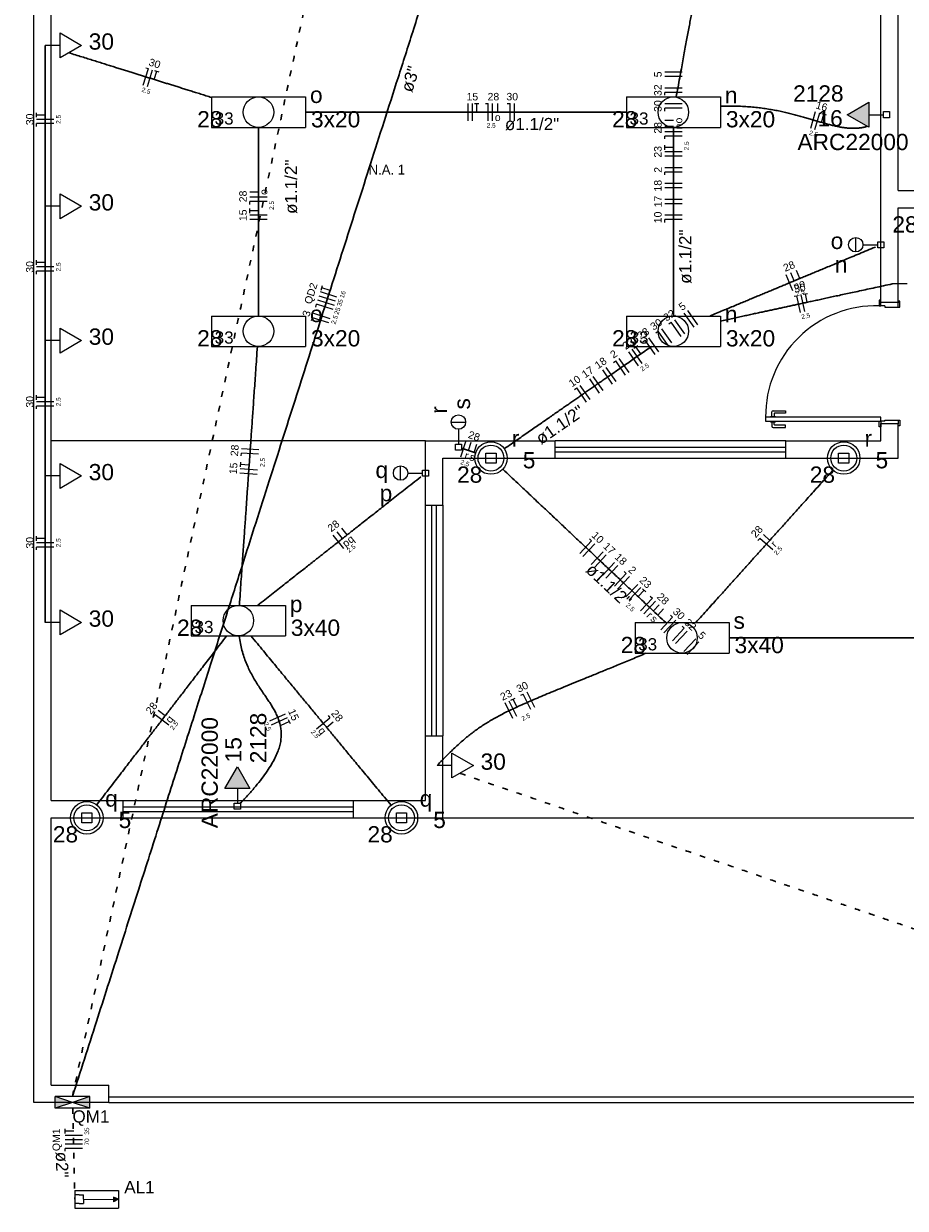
# Model space of a CAD drawing. Header units: millimetres. Extents: x -11 to 95, y -28 to 98.
# Tile 1 of 22: x 0 to 15, y -2 to 19. Entities that reach past the tile are written whole.
import ezdxf

# ---------------------------------------------------------------- set-up
doc = ezdxf.new("R2010")
doc.units = ezdxf.units.MM
doc.header["$MEASUREMENT"] = 0
doc.linetypes.add('DOT2', pattern=[3.175, 0, -3.175])
for name, color, linetype, lineweight in [('ARQ-PISO', 8, 'Continuous', 5), ('EL-Condutos', 4, 'Continuous', 30), ('EL-Fios', 9, 'Continuous', 20), ('EL-Textos condutos', 7, 'Continuous', 20), ('EL-Textos fios', 7, 'Continuous', 20), ('EL-Textos pontos', 5, 'Continuous', 20), ('MB ALVENARIA', 7, 'Continuous', 20), ('MB ESQUADRIA', 7, 'Continuous', 20), ('MB TEXTO 0', 7, 'Continuous', 20), ('P-SIMBOL', 5, 'Continuous', 20)]:
    doc.layers.add(name, color=color, linetype=linetype, lineweight=lineweight)
doc.styles.add('Arial', font='txt')
doc.styles.add('AvantGardeBkBT', font='txt')

msp = doc.modelspace()

# ---------------------------------------------------------------- hatches: boundary and pattern name
at = {"layer": 'P-SIMBOL', "linetype": 'Continuous'}
for points in [[(14.501, 17.364), (14.126, 17.148), (14.501, 16.931)], [(3.753, 5.452), (3.536, 5.827), (3.32, 5.452)], [(0.372, -0.096), (0.672, 0.003), (0.372, 0.103)], [(0.973, -0.096), (0.973, 0.103), (0.672, 0.003)], [(1.472, -1.68), (1.385, -1.64), (1.385, -1.721)]]:
    msp.add_hatch(color=256, dxfattribs=at).paths.add_polyline_path(points)

# ---------------------------------------------------------------- linework, layer by layer
at = {"layer": 'ARQ-PISO'}
for points in [[(6.805, 11.487), (0.3, 11.487)], [(7.105, 4.943), (23.716, 4.943)]]:
    msp.add_lwpolyline(points, dxfattribs=at)
at = {"layer": 'EL-Condutos', "linetype": 'DOT2', "ltscale": 0.05}
for points in [[(0.672, 0.103), (1.512, 4.041), (2.298, 7.726), (3.033, 11.175), (3.723, 14.407), (4.369, 17.44), (4.978, 20.293), (5.551, 22.982), (6.094, 25.527), (6.609, 27.945), (7.102, 30.254), (7.575, 32.474), (8.033, 34.62), (8.479, 36.713), (8.918, 38.769), (9.352, 40.807), (9.787, 42.846), (10.225, 44.902), (10.672, 46.994), (11.129, 49.141), (11.603, 51.36), (12.095, 53.67), (12.611, 56.088), (13.153, 58.633), (13.727, 61.322), (14.335, 64.174), (14.982, 67.208), (15.671, 70.44), (16.407, 73.889), (17.192, 77.573), (18.032, 81.511)], [(7.404, 5.714), (8.15, 5.458), (8.849, 5.219), (9.504, 4.995), (10.12, 4.784), (10.698, 4.586), (11.243, 4.399), (11.758, 4.223), (12.247, 4.056), (12.712, 3.896), (13.158, 3.744), (13.588, 3.597), (14.004, 3.454), (14.412, 3.314), (14.813, 3.177), (15.212, 3.04), (15.611, 2.904), (16.015, 2.765), (16.427, 2.624), (16.85, 2.48), (17.287, 2.33), (17.742, 2.174), (18.219, 2.011), (18.721, 1.839), (19.251, 1.658), (19.812, 1.465), (20.409, 1.261), (21.044, 1.043), (21.721, 0.812), (22.444, 0.564), (23.215, 0.3)], [(0.677, -0.097), (0.679, -0.165), (0.68, -0.228), (0.682, -0.289), (0.683, -0.346), (0.684, -0.4), (0.685, -0.451), (0.686, -0.5), (0.687, -0.547), (0.689, -0.592), (0.69, -0.635), (0.691, -0.678), (0.691, -0.72), (0.692, -0.761), (0.693, -0.802), (0.694, -0.843), (0.695, -0.884), (0.696, -0.927), (0.697, -0.97), (0.698, -1.014), (0.699, -1.061), (0.7, -1.109), (0.702, -1.159), (0.703, -1.212), (0.704, -1.268), (0.705, -1.327), (0.707, -1.389), (0.708, -1.456), (0.71, -1.526), (0.712, -1.601), (0.714, -1.68)]]:
    msp.add_spline(points, degree=3, dxfattribs=at)
at = {"layer": 'EL-Condutos', "linetype": 'Continuous'}
for points in [[(0.672, 0.103), (1.088, 1.404), (1.477, 2.62), (1.841, 3.759), (2.182, 4.826), (2.503, 5.828), (2.804, 6.769), (3.088, 7.657), (3.356, 8.498), (3.611, 9.296), (3.855, 10.059), (4.09, 10.791), (4.316, 11.5), (4.537, 12.191), (4.754, 12.87), (4.969, 13.543), (5.184, 14.216), (5.401, 14.895), (5.622, 15.586), (5.849, 16.295), (6.083, 17.027), (6.327, 17.79), (6.582, 18.589), (6.851, 19.429), (7.135, 20.317), (7.436, 21.259), (7.756, 22.26), (8.097, 23.327), (8.461, 24.466), (8.85, 25.683), (9.266, 26.983)], [(11.156, 17.455), (11.188, 17.627), (11.218, 17.788), (11.246, 17.941), (11.272, 18.085), (11.297, 18.221), (11.321, 18.35), (11.344, 18.472), (11.365, 18.589), (11.386, 18.7), (11.406, 18.808), (11.425, 18.912), (11.444, 19.013), (11.462, 19.111), (11.48, 19.209), (11.498, 19.305), (11.516, 19.402), (11.534, 19.499), (11.552, 19.598), (11.57, 19.699), (11.59, 19.803), (11.609, 19.91), (11.63, 20.022), (11.652, 20.139), (11.674, 20.261), (11.698, 20.39), (11.723, 20.526), (11.75, 20.67), (11.778, 20.822), (11.808, 20.984), (11.839, 21.156)], [(0.2, 18.351), (0.2, 18.216), (0.2, 18.089), (0.2, 17.971), (0.2, 17.86), (0.2, 17.756), (0.2, 17.658), (0.2, 17.566), (0.2, 17.479), (0.2, 17.396), (0.2, 17.317), (0.2, 17.241), (0.2, 17.167), (0.2, 17.095), (0.2, 17.025), (0.2, 16.955), (0.2, 16.885), (0.2, 16.814), (0.2, 16.743), (0.2, 16.669), (0.2, 16.593), (0.2, 16.514), (0.2, 16.431), (0.2, 16.344), (0.2, 16.251), (0.2, 16.153), (0.2, 16.049), (0.2, 15.939), (0.2, 15.82), (0.2, 15.694), (0.2, 15.559)], [(3.087, 17.447), (2.991, 17.477), (2.899, 17.506), (2.81, 17.534), (2.725, 17.56), (2.643, 17.586), (2.564, 17.611), (2.488, 17.635), (2.413, 17.658), (2.34, 17.681), (2.269, 17.703), (2.199, 17.725), (2.129, 17.747), (2.06, 17.768), (1.991, 17.79), (1.921, 17.812), (1.851, 17.834), (1.78, 17.856), (1.708, 17.879), (1.634, 17.902), (1.558, 17.926), (1.479, 17.95), (1.398, 17.976), (1.314, 18.002), (1.226, 18.03), (1.135, 18.058), (1.04, 18.088), (0.94, 18.119), (0.835, 18.152), (0.726, 18.186), (0.611, 18.222)], [(11.922, 17.293), (12.054, 17.297), (12.182, 17.296), (12.306, 17.292), (12.425, 17.284), (12.54, 17.274), (12.651, 17.261), (12.757, 17.245), (12.86, 17.227), (12.96, 17.208), (13.055, 17.187), (13.148, 17.165), (13.237, 17.142), (13.323, 17.118), (13.407, 17.095), (13.487, 17.071), (13.565, 17.048), (13.641, 17.026), (13.714, 17.005), (13.786, 16.985), (13.855, 16.967), (13.922, 16.951), (13.988, 16.937), (14.053, 16.925), (14.116, 16.917), (14.177, 16.912), (14.238, 16.911), (14.298, 16.913), (14.357, 16.919), (14.416, 16.93), (14.474, 16.946)], [(4.722, 17.192), (4.971, 17.192), (5.206, 17.192), (5.43, 17.192), (5.642, 17.192), (5.844, 17.192), (6.037, 17.192), (6.221, 17.192), (6.398, 17.192), (6.568, 17.192), (6.733, 17.192), (6.893, 17.192), (7.049, 17.192), (7.203, 17.192), (7.354, 17.192), (7.505, 17.192), (7.656, 17.192), (7.807, 17.192), (7.961, 17.192), (8.117, 17.192), (8.277, 17.192), (8.442, 17.192), (8.612, 17.192), (8.789, 17.192), (8.973, 17.192), (9.166, 17.192), (9.368, 17.192), (9.58, 17.192), (9.804, 17.192), (10.039, 17.192), (10.288, 17.192)], [(3.902, 13.654), (3.902, 13.805), (3.902, 13.948), (3.902, 14.082), (3.902, 14.209), (3.902, 14.329), (3.902, 14.443), (3.902, 14.551), (3.902, 14.654), (3.902, 14.753), (3.902, 14.848), (3.902, 14.94), (3.902, 15.03), (3.902, 15.118), (3.902, 15.204), (3.902, 15.29), (3.902, 15.376), (3.902, 15.462), (3.902, 15.55), (3.902, 15.64), (3.902, 15.732), (3.902, 15.827), (3.902, 15.926), (3.902, 16.029), (3.902, 16.137), (3.902, 16.251), (3.902, 16.371), (3.902, 16.498), (3.902, 16.632), (3.902, 16.775), (3.902, 16.926)], [(11.107, 16.926), (11.107, 16.775), (11.107, 16.632), (11.107, 16.498), (11.107, 16.371), (11.107, 16.251), (11.107, 16.137), (11.107, 16.029), (11.107, 15.926), (11.107, 15.827), (11.107, 15.732), (11.107, 15.64), (11.107, 15.55), (11.107, 15.462), (11.107, 15.376), (11.107, 15.29), (11.107, 15.204), (11.107, 15.118), (11.107, 15.03), (11.107, 14.94), (11.107, 14.848), (11.107, 14.753), (11.107, 14.654), (11.107, 14.551), (11.107, 14.443), (11.107, 14.329), (11.107, 14.209), (11.107, 14.082), (11.107, 13.948), (11.107, 13.805), (11.107, 13.654)], [(0.2, 15.559), (0.2, 15.446), (0.2, 15.341), (0.2, 15.242), (0.2, 15.149), (0.2, 15.063), (0.2, 14.981), (0.2, 14.904), (0.2, 14.831), (0.2, 14.762), (0.2, 14.696), (0.2, 14.632), (0.2, 14.571), (0.2, 14.511), (0.2, 14.452), (0.2, 14.393), (0.2, 14.335), (0.2, 14.276), (0.2, 14.216), (0.2, 14.155), (0.2, 14.091), (0.2, 14.025), (0.2, 13.956), (0.2, 13.883), (0.2, 13.806), (0.2, 13.724), (0.2, 13.638), (0.2, 13.545), (0.2, 13.446), (0.2, 13.341), (0.2, 13.228)], [(11.745, 13.654), (11.859, 13.702), (11.967, 13.747), (12.07, 13.79), (12.168, 13.831), (12.262, 13.87), (12.352, 13.907), (12.438, 13.943), (12.522, 13.978), (12.603, 14.012), (12.683, 14.045), (12.76, 14.077), (12.837, 14.109), (12.914, 14.141), (12.99, 14.173), (13.067, 14.205), (13.145, 14.238), (13.224, 14.271), (13.306, 14.305), (13.39, 14.34), (13.477, 14.376), (13.567, 14.414), (13.661, 14.453), (13.76, 14.494), (13.864, 14.537), (13.973, 14.583), (14.087, 14.631), (14.209, 14.681), (14.337, 14.734), (14.472, 14.791), (14.616, 14.851)], [(11.922, 13.565), (12.033, 13.589), (12.139, 13.612), (12.24, 13.634), (12.337, 13.654), (12.429, 13.675), (12.519, 13.694), (12.605, 13.713), (12.689, 13.731), (12.771, 13.748), (12.852, 13.766), (12.931, 13.783), (13.011, 13.8), (13.09, 13.817), (13.17, 13.835), (13.25, 13.852), (13.332, 13.87), (13.416, 13.888), (13.503, 13.907), (13.593, 13.926), (13.685, 13.946), (13.782, 13.967), (13.884, 13.989), (13.99, 14.012), (14.101, 14.036), (14.218, 14.062), (14.342, 14.088), (14.473, 14.117), (14.61, 14.146), (14.756, 14.178), (14.91, 14.211)], [(0.2, 13.228), (0.2, 13.114), (0.2, 13.008), (0.2, 12.908), (0.2, 12.815), (0.2, 12.727), (0.2, 12.645), (0.2, 12.567), (0.2, 12.493), (0.2, 12.423), (0.2, 12.357), (0.2, 12.293), (0.2, 12.231), (0.2, 12.17), (0.2, 12.111), (0.2, 12.052), (0.2, 11.993), (0.2, 11.933), (0.2, 11.873), (0.2, 11.811), (0.2, 11.747), (0.2, 11.68), (0.2, 11.61), (0.2, 11.537), (0.2, 11.459), (0.2, 11.377), (0.2, 11.289), (0.2, 11.196), (0.2, 11.096), (0.2, 10.989), (0.2, 10.876)], [(3.571, 8.631), (3.586, 8.841), (3.599, 9.039), (3.612, 9.224), (3.625, 9.4), (3.636, 9.565), (3.647, 9.721), (3.657, 9.87), (3.667, 10.011), (3.677, 10.147), (3.686, 10.276), (3.694, 10.402), (3.703, 10.524), (3.711, 10.643), (3.719, 10.76), (3.728, 10.877), (3.736, 10.993), (3.744, 11.111), (3.752, 11.23), (3.761, 11.352), (3.769, 11.477), (3.778, 11.607), (3.788, 11.742), (3.798, 11.884), (3.808, 12.032), (3.819, 12.189), (3.83, 12.354), (3.843, 12.529), (3.856, 12.715), (3.869, 12.912), (3.884, 13.122)], [(10.725, 13.123), (10.614, 13.045), (10.508, 12.972), (10.408, 12.903), (10.314, 12.837), (10.224, 12.774), (10.138, 12.714), (10.056, 12.657), (9.977, 12.603), (9.901, 12.55), (9.827, 12.499), (9.756, 12.449), (9.686, 12.4), (9.617, 12.352), (9.548, 12.305), (9.48, 12.258), (9.412, 12.21), (9.342, 12.162), (9.272, 12.113), (9.2, 12.063), (9.126, 12.011), (9.049, 11.958), (8.97, 11.903), (8.886, 11.845), (8.799, 11.784), (8.708, 11.721), (8.612, 11.654), (8.511, 11.584), (8.404, 11.509), (8.291, 11.431), (8.171, 11.347)], [(7.672, 11.277), (7.664, 11.28), (7.655, 11.283), (7.646, 11.286), (7.638, 11.289), (7.629, 11.292), (7.62, 11.295), (7.612, 11.298), (7.603, 11.301), (7.594, 11.303), (7.586, 11.306), (7.577, 11.309), (7.569, 11.312), (7.56, 11.315), (7.552, 11.318), (7.544, 11.321), (7.535, 11.323), (7.527, 11.326), (7.519, 11.329), (7.511, 11.332), (7.503, 11.334), (7.495, 11.337), (7.487, 11.34), (7.48, 11.342), (7.472, 11.345), (7.464, 11.347), (7.457, 11.35), (7.449, 11.352), (7.442, 11.355), (7.435, 11.357), (7.428, 11.36)], [(8.147, 10.993), (8.279, 10.868), (8.404, 10.75), (8.522, 10.64), (8.633, 10.535), (8.738, 10.436), (8.838, 10.342), (8.933, 10.253), (9.023, 10.168), (9.11, 10.086), (9.193, 10.008), (9.274, 9.932), (9.352, 9.858), (9.428, 9.786), (9.504, 9.716), (9.578, 9.646), (9.653, 9.575), (9.727, 9.505), (9.803, 9.434), (9.88, 9.361), (9.959, 9.287), (10.041, 9.21), (10.126, 9.13), (10.214, 9.047), (10.306, 8.96), (10.403, 8.869), (10.505, 8.773), (10.613, 8.671), (10.727, 8.564), (10.848, 8.45), (10.976, 8.33)], [(11.496, 8.33), (11.604, 8.45), (11.706, 8.563), (11.802, 8.67), (11.893, 8.771), (11.98, 8.867), (12.061, 8.958), (12.139, 9.045), (12.214, 9.128), (12.285, 9.207), (12.354, 9.284), (12.421, 9.358), (12.486, 9.431), (12.55, 9.502), (12.613, 9.572), (12.676, 9.642), (12.739, 9.711), (12.802, 9.782), (12.867, 9.854), (12.933, 9.927), (13, 10.002), (13.07, 10.08), (13.143, 10.161), (13.219, 10.245), (13.299, 10.334), (13.383, 10.427), (13.471, 10.525), (13.564, 10.629), (13.663, 10.739), (13.768, 10.855), (13.879, 10.978)], [(0.2, 10.876), (0.2, 10.753), (0.2, 10.638), (0.2, 10.53), (0.2, 10.429), (0.2, 10.334), (0.2, 10.245), (0.2, 10.161), (0.2, 10.082), (0.2, 10.006), (0.2, 9.934), (0.2, 9.865), (0.2, 9.798), (0.2, 9.733), (0.2, 9.668), (0.2, 9.605), (0.2, 9.541), (0.2, 9.477), (0.2, 9.412), (0.2, 9.345), (0.2, 9.275), (0.2, 9.203), (0.2, 9.128), (0.2, 9.048), (0.2, 8.964), (0.2, 8.875), (0.2, 8.781), (0.2, 8.68), (0.2, 8.572), (0.2, 8.457), (0.2, 8.334)], [(3.89, 8.631), (4.014, 8.728), (4.13, 8.82), (4.24, 8.907), (4.344, 8.989), (4.443, 9.066), (4.536, 9.14), (4.626, 9.21), (4.711, 9.278), (4.793, 9.342), (4.873, 9.405), (4.95, 9.466), (5.026, 9.525), (5.1, 9.584), (5.174, 9.642), (5.248, 9.701), (5.322, 9.759), (5.398, 9.819), (5.475, 9.879), (5.554, 9.942), (5.636, 10.006), (5.721, 10.073), (5.81, 10.143), (5.903, 10.216), (6.001, 10.293), (6.104, 10.375), (6.213, 10.461), (6.329, 10.552), (6.451, 10.648), (6.582, 10.751), (6.72, 10.86)], [(3.349, 8.1), (3.246, 7.966), (3.149, 7.84), (3.057, 7.72), (2.97, 7.608), (2.888, 7.501), (2.81, 7.4), (2.736, 7.303), (2.666, 7.211), (2.598, 7.123), (2.532, 7.038), (2.469, 6.956), (2.408, 6.876), (2.347, 6.797), (2.288, 6.72), (2.228, 6.643), (2.169, 6.565), (2.109, 6.488), (2.049, 6.409), (1.986, 6.328), (1.923, 6.245), (1.857, 6.159), (1.788, 6.07), (1.716, 5.977), (1.641, 5.879), (1.562, 5.776), (1.479, 5.668), (1.391, 5.553), (1.297, 5.432), (1.198, 5.303), (1.093, 5.167)], [(3.587, 5.195), (3.73, 5.347), (3.855, 5.491), (3.962, 5.624), (4.053, 5.75), (4.127, 5.867), (4.187, 5.977), (4.233, 6.08), (4.267, 6.177), (4.288, 6.269), (4.297, 6.356), (4.297, 6.439), (4.287, 6.519), (4.269, 6.596), (4.244, 6.67), (4.212, 6.744), (4.174, 6.816), (4.132, 6.888), (4.085, 6.96), (4.036, 7.034), (3.985, 7.109), (3.933, 7.187), (3.881, 7.267), (3.829, 7.352), (3.779, 7.44), (3.732, 7.534), (3.689, 7.633), (3.649, 7.738), (3.616, 7.85), (3.588, 7.97), (3.568, 8.098)], [(3.772, 8.1), (3.883, 7.966), (3.988, 7.839), (4.086, 7.72), (4.18, 7.607), (4.268, 7.5), (4.352, 7.399), (4.432, 7.302), (4.508, 7.21), (4.581, 7.122), (4.652, 7.037), (4.72, 6.955), (4.786, 6.875), (4.851, 6.796), (4.916, 6.718), (4.979, 6.641), (5.043, 6.564), (5.108, 6.486), (5.173, 6.407), (5.24, 6.326), (5.309, 6.243), (5.38, 6.157), (5.454, 6.067), (5.532, 5.974), (5.613, 5.876), (5.698, 5.773), (5.788, 5.664), (5.883, 5.549), (5.984, 5.427), (6.091, 5.298), (6.204, 5.161)], [(12.072, 8.065), (12.374, 8.065), (12.659, 8.065), (12.93, 8.065), (13.186, 8.065), (13.429, 8.065), (13.661, 8.065), (13.882, 8.065), (14.093, 8.065), (14.297, 8.065), (14.493, 8.065), (14.684, 8.065), (14.869, 8.065), (15.052, 8.065), (15.232, 8.065), (15.41, 8.065), (15.589, 8.065), (15.769, 8.065), (15.951, 8.065), (16.137, 8.065), (16.328, 8.065), (16.524, 8.065), (16.728, 8.065), (16.939, 8.065), (17.16, 8.065), (17.392, 8.065), (17.635, 8.065), (17.891, 8.065), (18.162, 8.065), (18.447, 8.065), (18.749, 8.065)], [(10.632, 7.8), (10.39, 7.698), (10.161, 7.604), (9.947, 7.515), (9.746, 7.433), (9.557, 7.356), (9.38, 7.284), (9.214, 7.216), (9.059, 7.152), (8.913, 7.092), (8.777, 7.035), (8.65, 6.98), (8.53, 6.928), (8.418, 6.878), (8.312, 6.829), (8.212, 6.78), (8.118, 6.732), (8.029, 6.684), (7.943, 6.636), (7.861, 6.586), (7.782, 6.536), (7.705, 6.483), (7.63, 6.428), (7.555, 6.37), (7.481, 6.309), (7.406, 6.244), (7.331, 6.176), (7.253, 6.102), (7.174, 6.024), (7.091, 5.94), (7.005, 5.85)]]:
    msp.add_spline(points, degree=3, dxfattribs=at)
at = {"layer": 'EL-Fios'}
for p, q in [((1.903, 17.66), (1.993, 17.947)), ((1.945, 17.962), (1.993, 17.947)), ((1.974, 17.638), (2.064, 17.924)), ((2.091, 17.759), (2.136, 17.902)), ((2.098, 17.914), (2.174, 17.89)), ((11.258, 17.886), (10.957, 17.886)), ((11.258, 17.811), (10.957, 17.811)), ((11.258, 17.61), (10.957, 17.61)), ((11.258, 17.535), (10.957, 17.535)), ((10.957, 17.485), (10.957, 17.535)), ((7.543, 17.041), (7.543, 17.341)), ((7.617, 17.041), (7.617, 17.341)), ((7.652, 17.341), (7.732, 17.341)), ((7.692, 17.192), (7.692, 17.341)), ((7.843, 17.341), (7.893, 17.341)), ((7.893, 17.041), (7.893, 17.341)), ((7.968, 17.041), (7.968, 17.341)), ((8.057, 17.192), (8.057, 17.341)), ((8.222, 17.341), (8.271, 17.341)), ((8.271, 17.041), (8.271, 17.341)), ((8.347, 17.041), (8.347, 17.341)), ((11.258, 17.335), (10.957, 17.335)), ((0.05, 17.102), (0.05, 17.182)), ((0.2, 17.142), (0.05, 17.142)), ((11.258, 17.261), (10.957, 17.261)), ((10.957, 17.21), (10.957, 17.261)), ((13.494, 16.913), (13.578, 17.201)), ((13.566, 16.892), (13.65, 17.18)), ((13.68, 17.015), (13.722, 17.159)), ((13.684, 17.171), (13.76, 17.148)), ((0.35, 17.067), (0.05, 17.067)), ((0.35, 16.992), (0.05, 16.992)), ((0.05, 16.942), (0.05, 16.992)), ((11.107, 17.046), (10.957, 17.046)), ((11.107, 16.942), (10.957, 16.942)), ((11.258, 16.852), (10.957, 16.852)), ((11.258, 16.777), (10.957, 16.777)), ((10.957, 16.727), (10.957, 16.777)), ((10.957, 16.538), (10.957, 16.617)), ((11.107, 16.578), (10.957, 16.578)), ((11.258, 16.503), (10.957, 16.503)), ((11.258, 16.427), (10.957, 16.427)), ((11.258, 16.227), (10.957, 16.227)), ((11.258, 16.152), (10.957, 16.152)), ((10.957, 16.102), (10.957, 16.152)), ((11.258, 15.953), (10.957, 15.953)), ((11.258, 15.877), (10.957, 15.877)), ((3.902, 15.805), (3.752, 15.805)), ((4.053, 15.715), (3.752, 15.715)), ((4.053, 15.64), (3.752, 15.64)), ((3.752, 15.59), (3.752, 15.64)), ((11.258, 15.678), (10.957, 15.678)), ((3.752, 15.438), (3.752, 15.518)), ((3.902, 15.477), (3.752, 15.477)), ((11.258, 15.602), (10.957, 15.602)), ((4.053, 15.402), (3.752, 15.402)), ((4.053, 15.328), (3.752, 15.328)), ((11.258, 15.402), (10.957, 15.402)), ((11.258, 15.328), (10.957, 15.328)), ((10.957, 15.277), (10.957, 15.328)), ((0.05, 14.541), (0.05, 14.621)), ((0.2, 14.581), (0.05, 14.581)), ((0.35, 14.506), (0.05, 14.506)), ((0.35, 14.431), (0.05, 14.431)), ((0.05, 14.381), (0.05, 14.431)), ((13.207, 14.264), (13.149, 14.402)), ((13.303, 14.304), (13.245, 14.442)), ((13.182, 14.091), (13.067, 14.368)), ((5.243, 13.908), (4.958, 14)), ((5.266, 13.98), (4.981, 14.071)), ((4.991, 14.104), (5.016, 14.181)), ((5.146, 14.097), (5.003, 14.142)), ((13.205, 13.996), (13.254, 14.006)), ((13.317, 13.713), (13.254, 14.006)), ((13.39, 13.729), (13.327, 14.022)), ((13.361, 14.03), (13.439, 14.046)), ((13.432, 13.891), (13.4, 14.038)), ((4.897, 13.809), (4.912, 13.857)), ((5.198, 13.765), (4.912, 13.857)), ((5.221, 13.837), (4.935, 13.928)), ((4.823, 13.577), (4.838, 13.624)), ((5.124, 13.533), (4.838, 13.624)), ((5.146, 13.605), (4.861, 13.696)), ((11.305, 13.343), (11.133, 13.589)), ((11.469, 13.457), (11.297, 13.703)), ((11.53, 13.5), (11.359, 13.746)), ((10.805, 13.361), (10.846, 13.389)), ((11.017, 13.143), (10.846, 13.389)), ((11.079, 13.186), (10.907, 13.432)), ((11.031, 13.518), (11.072, 13.546)), ((11.243, 13.3), (11.072, 13.546)), ((10.579, 13.204), (10.62, 13.232)), ((10.791, 12.986), (10.62, 13.232)), ((10.853, 13.029), (10.682, 13.275)), ((10.504, 12.786), (10.333, 13.033)), ((10.565, 12.829), (10.394, 13.075)), ((10.423, 13.095), (10.489, 13.141)), ((10.541, 12.995), (10.456, 13.118)), ((10.114, 12.515), (9.943, 12.761)), ((10.066, 12.847), (10.107, 12.876)), ((10.278, 12.629), (10.107, 12.876)), ((10.34, 12.672), (10.168, 12.918)), ((9.826, 12.315), (9.655, 12.562)), ((9.888, 12.358), (9.717, 12.605)), ((10.052, 12.472), (9.881, 12.719)), ((9.388, 12.376), (9.429, 12.405)), ((9.601, 12.159), (9.429, 12.405)), ((9.662, 12.201), (9.491, 12.448)), ((0.05, 12.199), (0.05, 12.279)), ((0.2, 12.239), (0.05, 12.239)), ((0.35, 12.164), (0.05, 12.164)), ((0.35, 12.089), (0.05, 12.089)), ((0.05, 12.039), (0.05, 12.089)), ((3.909, 11.328), (3.61, 11.349)), ((7.415, 11.206), (7.511, 11.49)), ((7.548, 11.319), (7.596, 11.462)), ((7.646, 11.286), (7.694, 11.428)), ((3.588, 11.034), (3.594, 11.114)), ((3.601, 11.224), (3.605, 11.274)), ((3.904, 11.253), (3.605, 11.274)), ((3.88, 10.904), (3.58, 10.925)), ((3.885, 10.979), (3.586, 10.999)), ((3.741, 11.064), (3.591, 11.074)), ((5.36, 9.789), (5.267, 9.907)), ((5.442, 9.853), (5.349, 9.971)), ((0.05, 9.752), (0.05, 9.832)), ((0.2, 9.792), (0.05, 9.792)), ((0.35, 9.717), (0.05, 9.717)), ((5.382, 9.616), (5.197, 9.851)), ((9.482, 9.53), (9.688, 9.749)), ((9.537, 9.479), (9.742, 9.697)), ((9.651, 9.783), (9.688, 9.749)), ((12.577, 9.756), (12.611, 9.793)), ((12.834, 9.593), (12.611, 9.793)), ((12.782, 9.759), (12.671, 9.86)), ((0.35, 9.642), (0.05, 9.642)), ((0.05, 9.592), (0.05, 9.642)), ((9.682, 9.342), (9.888, 9.56)), ((9.737, 9.29), (9.942, 9.509)), ((9.882, 9.153), (10.088, 9.372)), ((9.937, 9.102), (10.143, 9.32)), ((10.083, 8.965), (10.288, 9.183)), ((10.137, 8.913), (10.343, 9.132)), ((10.252, 9.217), (10.288, 9.183)), ((10.283, 8.776), (10.489, 8.995)), ((10.338, 8.725), (10.543, 8.943)), ((10.495, 8.783), (10.598, 8.892)), ((10.569, 8.919), (10.627, 8.865)), ((10.538, 8.536), (10.743, 8.755)), ((10.592, 8.485), (10.798, 8.703)), ((10.707, 8.789), (10.743, 8.755)), ((10.761, 8.533), (10.863, 8.642)), ((10.836, 8.462), (10.939, 8.571)), ((11.059, 8.458), (11.095, 8.424)), ((10.89, 8.205), (11.095, 8.424)), ((10.944, 8.154), (11.15, 8.372)), ((11.09, 8.017), (11.296, 8.235)), ((11.259, 8.27), (11.296, 8.235)), ((11.145, 7.966), (11.35, 8.184)), ((11.29, 7.828), (11.496, 8.047)), ((11.345, 7.777), (11.55, 7.996)), ((8.287, 6.984), (8.359, 7.02)), ((8.389, 6.868), (8.323, 7.002)), ((8.457, 7.069), (8.502, 7.091)), ((8.635, 6.822), (8.502, 7.091)), ((8.702, 6.855), (8.569, 7.124)), ((2.282, 6.712), (2.163, 6.803)), ((8.321, 6.667), (8.188, 6.936)), ((8.388, 6.7), (8.255, 6.969)), ((2.078, 6.693), (2.108, 6.732)), ((2.346, 6.55), (2.108, 6.732)), ((4.1, 6.627), (4.374, 6.75)), ((4.131, 6.558), (4.405, 6.682)), ((4.299, 6.552), (4.435, 6.614)), ((4.419, 6.65), (4.452, 6.577)), ((4.913, 6.487), (5.144, 6.678)), ((5.085, 6.513), (5.201, 6.609)), ((5.112, 6.716), (5.144, 6.678)), ((0.544, -0.536), (0.544, -0.456)), ((0.694, -0.496), (0.544, -0.496)), ((0.844, -0.571), (0.544, -0.571)), ((0.844, -0.646), (0.544, -0.646)), ((0.844, -0.721), (0.544, -0.721)), ((0.844, -0.796), (0.544, -0.796)), ((0.544, -0.846), (0.544, -0.796))]:
    msp.add_line(p, q, dxfattribs=at)
at = {"layer": 'MB ALVENARIA'}
for p, q in [((0, 0), (0, 89.899)), ((0.3, 5.243), (0.3, 19.093)), ((15.01, 15.83), (16.061, 15.83)), ((15.01, 13.889), (15.01, 15.53)), ((15.01, 15.53), (16.061, 15.53)), ((14.71, 13.889), (14.71, 14.89)), ((14.71, 11.487), (14.71, 11.788)), ((15.01, 11.187), (15.01, 11.788)), ((6.805, 10.367), (6.805, 11.487)), ((6.805, 11.487), (9.056, 11.487)), ((13.059, 11.487), (14.71, 11.487)), ((7.105, 10.367), (7.105, 11.187)), ((7.105, 11.187), (9.056, 11.187)), ((13.059, 11.187), (15.01, 11.187)), ((6.805, 5.243), (6.805, 6.364)), ((7.105, 4.943), (7.105, 6.364)), ((0.3, 5.243), (1.551, 5.243)), ((5.554, 5.243), (6.805, 5.243)), ((0.3, 0.3), (0.3, 4.943)), ((0.3, 4.943), (1.551, 4.943)), ((5.554, 4.943), (7.105, 4.943)), ((0.3, 0.3), (1.301, 0.3)), ((1.301, 0), (1.301, 0.3)), ((1.301, 0), (0, 0))]:
    msp.add_line(p, q, dxfattribs=at)
for points in [[(14.71, 14.89), (14.71, 25.497)], [(15.01, 15.83), (15.01, 25.481)], [(15.01, 13.889), (14.71, 13.889)], [(14.71, 11.487), (14.71, 11.788), (15.01, 11.788)], [(9.056, 11.187), (9.056, 11.487)], [(13.059, 11.187), (13.059, 11.487)], [(6.805, 10.367), (7.105, 10.367)], [(6.805, 6.364), (7.105, 6.364)], [(1.551, 4.943), (1.551, 5.243)], [(5.554, 4.943), (5.554, 5.243)]]:
    msp.add_lwpolyline(points, dxfattribs=at)
at = {"layer": 'MB ESQUADRIA'}
for p, q in [((14.71, 13.829), (14.71, 13.879)), ((14.78, 13.829), (14.71, 13.829)), ((14.78, 13.829), (14.78, 13.809)), ((14.78, 13.809), (15.01, 13.809)), ((15.01, 13.809), (15.01, 13.879)), ((12.819, 11.911), (12.819, 11.989)), ((12.839, 12.009), (13.054, 12.009)), ((12.859, 11.959), (12.859, 11.911)), ((13.054, 11.968), (12.87, 11.969)), ((13.054, 12.009), (13.054, 11.968)), ((12.794, 11.899), (12.794, 11.911)), ((12.794, 11.911), (12.88, 11.911)), ((12.794, 11.829), (12.794, 11.816)), ((12.794, 11.816), (12.879, 11.816)), ((12.819, 11.816), (12.819, 11.739)), ((12.859, 11.769), (12.859, 11.816)), ((13.053, 11.758), (12.87, 11.759)), ((12.879, 11.816), (12.879, 11.829)), ((12.88, 11.911), (12.88, 11.899)), ((13.053, 11.718), (13.053, 11.758)), ((14.71, 11.828), (14.71, 11.778)), ((14.78, 11.828), (14.71, 11.828)), ((14.71, 11.828), (14.71, 11.778)), ((14.78, 11.828), (14.71, 11.828)), ((14.78, 11.848), (15.01, 11.848)), ((14.78, 11.828), (14.78, 11.848)), ((14.78, 11.848), (15.01, 11.848)), ((14.78, 11.828), (14.78, 11.848)), ((15.01, 11.848), (15.01, 11.778)), ((15.01, 11.848), (15.01, 11.778)), ((12.839, 11.719), (13.053, 11.718)), ((1.301, 0.1), (22.715, 0.1)), ((1.301, 0), (16.311, 0))]:
    msp.add_line(p, q, dxfattribs=at)
for points in [[(14.71, 13.879), (14.71, 13.929), (14.68, 13.929), (14.68, 13.829), (14.71, 13.829), (14.71, 13.829)], [(15.01, 13.809), (15.04, 13.809), (15.04, 13.909), (15.01, 13.909), (15.01, 13.879)], [(14.71, 11.778), (14.71, 11.728), (14.68, 11.728), (14.68, 11.828), (14.71, 11.828), (14.71, 11.828)], [(14.71, 11.778), (14.71, 11.728), (14.68, 11.728), (14.68, 11.828), (14.71, 11.828), (14.71, 11.828)], [(15.01, 11.848), (15.04, 11.848), (15.04, 11.748), (15.01, 11.748), (15.01, 11.778)], [(15.01, 11.848), (15.04, 11.848), (15.04, 11.748), (15.01, 11.748), (15.01, 11.778)]]:
    msp.add_lwpolyline(points, dxfattribs=at)
msp.add_lwpolyline([(14.71, 11.898), (12.708, 11.898), (12.708, 11.828), (14.71, 11.828), (14.71, 11.898)], close=True, dxfattribs=at)
at = {"layer": 'MB ESQUADRIA', "linetype": 'Continuous'}
for points in [[(13.059, 11.487), (9.056, 11.487)], [(9.056, 11.378), (13.059, 11.378)], [(9.056, 11.297), (13.059, 11.297)], [(9.056, 11.187), (13.059, 11.187)], [(6.805, 6.364), (6.805, 10.367)], [(6.915, 6.364), (6.915, 10.367)], [(6.995, 6.364), (6.995, 10.367)], [(7.105, 10.367), (7.105, 6.364)], [(1.551, 5.243), (5.554, 5.243)], [(1.551, 5.133), (5.554, 5.133)], [(1.551, 5.053), (5.554, 5.053)], [(1.551, 4.943), (5.554, 4.943)]]:
    msp.add_lwpolyline(points, dxfattribs=at)
msp.add_arc((14.624, 11.915), 1.915, 88.3218, 180.501, dxfattribs=at)
at = {"layer": 'MB ESQUADRIA'}
for centre, radius, start, end in [((12.839, 11.989), 0.02, 89.9711, 179.971), ((12.87, 11.959), 0.01, 89.9711, 179.971), ((12.839, 11.739), 0.02, 179.971, 269.971), ((12.87, 11.769), 0.01, 179.971, 269.971)]:
    msp.add_arc(centre, radius, start, end, dxfattribs=at)
at = {"layer": 'P-SIMBOL'}
for p, q in [((0.456, 18.567), (0.831, 18.351)), ((0.456, 18.134), (0.456, 18.567)), ((0.456, 18.351), (0.2, 18.351)), ((0.831, 18.351), (0.456, 18.134)), ((3.086, 17.456), (4.719, 17.456)), ((3.086, 17.456), (3.086, 16.927)), ((4.719, 17.456), (4.719, 16.927)), ((10.291, 17.456), (11.924, 17.456)), ((10.291, 17.456), (10.291, 16.927)), ((11.924, 17.456), (11.924, 16.927)), ((14.126, 17.148), (14.501, 17.364)), ((14.501, 17.364), (14.501, 16.931)), ((14.501, 16.931), (14.126, 17.148)), ((14.501, 17.148), (14.757, 17.148)), ((14.757, 17.095), (14.757, 17.201)), ((14.757, 17.201), (14.863, 17.201)), ((14.863, 17.095), (14.757, 17.095)), ((14.863, 17.201), (14.863, 17.095)), ((3.086, 16.927), (4.719, 16.927)), ((10.291, 16.927), (11.924, 16.927)), ((0.456, 15.775), (0.831, 15.559)), ((0.456, 15.342), (0.456, 15.775)), ((0.456, 15.559), (0.2, 15.559)), ((0.831, 15.559), (0.456, 15.342)), ((14.275, 14.765), (14.275, 15.015)), ((14.4, 14.89), (14.657, 14.89)), ((14.657, 14.837), (14.657, 14.943)), ((14.657, 14.943), (14.763, 14.943)), ((14.763, 14.837), (14.657, 14.837)), ((14.763, 14.943), (14.763, 14.837)), ((15.166, 14.211), (14.91, 14.211)), ((3.086, 13.653), (4.719, 13.653)), ((3.086, 13.653), (3.086, 13.123)), ((4.719, 13.653), (4.719, 13.123)), ((10.291, 13.653), (11.924, 13.653)), ((10.291, 13.653), (10.291, 13.123)), ((11.924, 13.653), (11.924, 13.123)), ((0.456, 13.444), (0.831, 13.228)), ((0.456, 13.011), (0.456, 13.444)), ((0.456, 13.228), (0.2, 13.228)), ((0.831, 13.228), (0.456, 13.011)), ((3.086, 13.123), (4.719, 13.123)), ((10.291, 13.123), (11.924, 13.123)), ((7.25, 11.812), (7.5, 11.812)), ((7.375, 11.688), (7.375, 11.431)), ((7.322, 11.431), (7.428, 11.431)), ((7.322, 11.325), (7.322, 11.431)), ((7.428, 11.325), (7.322, 11.325)), ((7.428, 11.431), (7.428, 11.325)), ((7.852, 11.275), (8.029, 11.275)), ((7.852, 11.099), (7.852, 11.275)), ((8.029, 11.275), (8.029, 11.099)), ((13.978, 11.275), (14.155, 11.275)), ((13.978, 11.099), (13.978, 11.275)), ((14.155, 11.275), (14.155, 11.099)), ((0.456, 11.092), (0.831, 10.876)), ((0.456, 10.659), (0.456, 11.092)), ((6.37, 10.802), (6.37, 11.052)), ((6.495, 10.927), (6.752, 10.927)), ((6.752, 10.874), (6.752, 10.98)), ((6.752, 10.98), (6.858, 10.98)), ((6.858, 10.98), (6.858, 10.874)), ((8.029, 11.099), (7.852, 11.099)), ((14.155, 11.099), (13.978, 11.099)), ((0.456, 10.876), (0.2, 10.876)), ((0.831, 10.876), (0.456, 10.659)), ((6.858, 10.874), (6.752, 10.874)), ((0.456, 8.551), (0.831, 8.334)), ((0.456, 8.118), (0.456, 8.551)), ((2.736, 8.63), (4.369, 8.63)), ((2.736, 8.63), (2.736, 8.1)), ((4.369, 8.63), (4.369, 8.1)), ((0.456, 8.334), (0.2, 8.334)), ((0.831, 8.334), (0.456, 8.118)), ((10.442, 8.33), (12.074, 8.33)), ((10.442, 8.33), (10.442, 7.8)), ((12.074, 8.33), (12.074, 7.8)), ((2.736, 8.1), (4.369, 8.1)), ((10.442, 7.8), (12.074, 7.8)), ((7.261, 6.067), (7.636, 5.85)), ((7.261, 5.634), (7.261, 6.067)), ((3.32, 5.452), (3.536, 5.827)), ((3.536, 5.827), (3.753, 5.452)), ((7.261, 5.85), (7.005, 5.85)), ((7.636, 5.85), (7.261, 5.634)), ((3.753, 5.452), (3.32, 5.452)), ((3.536, 5.452), (3.536, 5.196)), ((3.483, 5.196), (3.59, 5.196)), ((3.483, 5.09), (3.483, 5.196)), ((3.59, 5.196), (3.59, 5.09)), ((0.834, 5.031), (1.011, 5.031)), ((0.834, 4.855), (0.834, 5.031)), ((1.011, 5.031), (1.011, 4.855)), ((3.59, 5.09), (3.483, 5.09)), ((6.297, 5.031), (6.474, 5.031)), ((6.297, 4.855), (6.297, 5.031)), ((6.474, 5.031), (6.474, 4.855)), ((1.011, 4.855), (0.834, 4.855)), ((6.474, 4.855), (6.297, 4.855)), ((0.372, -0.096), (0.372, 0.103)), ((0.973, 0.103), (0.372, 0.103)), ((0.672, 0.003), (0.372, 0.103)), ((0.672, 0.003), (0.372, -0.096)), ((0.973, 0.103), (0.672, 0.003)), ((0.973, -0.096), (0.672, 0.003)), ((0.973, -0.096), (0.973, 0.103)), ((0.973, -0.096), (0.372, -0.096)), ((0.714, -1.525), (0.714, -1.836)), ((0.714, -1.525), (1.472, -1.525)), ((0.789, -1.605), (0.714, -1.605)), ((0.789, -1.605), (0.864, -1.605)), ((0.864, -1.68), (0.864, -1.605)), ((1.472, -1.68), (1.385, -1.64)), ((1.385, -1.64), (1.385, -1.721)), ((1.472, -1.525), (1.472, -1.836)), ((0.789, -1.755), (0.714, -1.755)), ((0.714, -1.836), (1.472, -1.836)), ((0.789, -1.755), (0.864, -1.755)), ((0.864, -1.68), (1.385, -1.681)), ((0.864, -1.68), (0.864, -1.755)), ((1.472, -1.68), (1.385, -1.721))]:
    msp.add_line(p, q, dxfattribs=at)
for centre, radius in [((3.902, 17.192), 0.265), ((11.107, 17.192), 0.265), ((14.275, 14.89), 0.125), ((3.902, 13.389), 0.265), ((11.107, 13.389), 0.265), ((7.375, 11.812), 0.125), ((7.94, 11.187), 0.282), ((7.94, 11.187), 0.225), ((14.066, 11.187), 0.282), ((14.066, 11.187), 0.225), ((6.37, 10.927), 0.125), ((3.553, 8.365), 0.265), ((11.258, 8.065), 0.265), ((0.922, 4.943), 0.282), ((0.922, 4.943), 0.225), ((6.385, 4.943), 0.282), ((6.385, 4.943), 0.225)]:
    msp.add_circle(centre, radius, dxfattribs=at)

# ---------------------------------------------------------------- texts
at = {"layer": 'EL-Textos condutos', "char_height": 0.2118, "attachment_point": 8, "line_spacing_factor": 0.798, "style": 'Arial'}
for s, insert, width, rotation in [('ø3"', (6.642, 17.733), 0.76248, 72.2729), ('ø1.1/2"', (4.578, 15.897), 1.77912, 90.0002), ('ø1.1/2"', (11.425, 14.683), 1.77912, 90.0002), ('ø1.1/2"', (9.2, 11.675), 1.77912, 34.8015), ('ø1.1/2"', (9.91, 8.897), 1.77912, 316.7425), ('ø2"', (0.382, -1.08), 0.76248, 271.3233)]:
    msp.add_mtext(s, dxfattribs=dict(at, insert=insert, width=width, rotation=rotation))
at = {"layer": 'EL-Textos condutos', "insert": (8.654, 16.874), "char_height": 0.2118, "width": 1.77912, "attachment_point": 8, "line_spacing_factor": 0.798, "style": 'Arial'}
msp.add_mtext('ø1.1/2"', dxfattribs=at)
at = {"layer": 'EL-Textos fios', "attachment_point": 8, "line_spacing_factor": 0.798, "style": 'Arial'}
for s, insert, char_height, width, rotation in [('30', (2.08, 17.974), 0.13, 0.312, 342.6116), ('5', (10.905, 17.848), 0.13, 0.156, 90.0002), ('2.5', (1.939, 17.524), 0.08, 0.288, 342.6116), ('32', (10.905, 17.573), 0.13, 0.312, 90.0002), ('30', (10.905, 17.298), 0.13, 0.312, 90.0002), ('16', (13.665, 17.23), 0.13, 0.312, 343.7575), ('30', (-0.002, 17.067), 0.13, 0.312, 90.0002), ('2.5', (0.469, 17.067), 0.08, 0.288, 90.0002), ('o', (11.263, 17.046), 0.13, 0.156, 90.0002), ('28', (10.905, 16.919), 0.13, 0.312, 90.0002), ('n', (11.263, 16.942), 0.13, 0.156, 90.0002), ('2.5', (13.532, 16.778), 0.08, 0.288, 343.7575), ('2.5', (11.377, 16.607), 0.08, 0.288, 90.0002), ('23', (10.905, 16.503), 0.13, 0.312, 90.0002), ('2', (10.905, 16.19), 0.13, 0.156, 90.0002), ('o', (4.058, 15.805), 0.13, 0.156, 90.0002), ('18', (10.905, 15.915), 0.13, 0.312, 90.0002), ('28', (3.7, 15.729), 0.13, 0.312, 90.0002), ('2.5', (4.172, 15.573), 0.08, 0.288, 90.0002), ('17', (10.905, 15.64), 0.13, 0.312, 90.0002), ('15', (3.7, 15.402), 0.13, 0.312, 90.0002), ('10', (10.905, 15.365), 0.13, 0.312, 90.0002), ('28', (13.142, 14.456), 0.13, 0.312, 22.6261), ('30', (-0.002, 14.506), 0.13, 0.312, 90.0002), ('2.5', (0.469, 14.506), 0.08, 0.288, 90.0002), ('QD2', (4.908, 14.015), 0.13, 0.468, 72.2729), ('n', (13.267, 14.12), 0.13, 0.156, 22.6261), ('30', (13.316, 14.073), 0.13, 0.312, 12.2097), ('o', (13.363, 14.16), 0.13, 0.156, 22.6261), ('16', (5.403, 14.015), 0.08, 0.192, 72.2729), ('2.5', (13.324, 14.021), 0.08, 0.288, 22.6261), ('25', (5.311, 13.729), 0.08, 0.192, 72.2729), ('35', (5.357, 13.872), 0.08, 0.192, 72.2729), ('32', (11.073, 13.61), 0.13, 0.312, 34.8015), ('5', (11.299, 13.767), 0.13, 0.156, 34.8015), ('3', (4.8, 13.676), 0.13, 0.156, 72.2729), ('2.5', (5.263, 13.577), 0.08, 0.288, 72.2729), ('30', (10.847, 13.453), 0.13, 0.312, 34.8015), ('2.5', (13.415, 13.613), 0.08, 0.288, 12.2097), ('28', (10.622, 13.296), 0.13, 0.312, 34.8015), ('23', (10.365, 13.118), 0.13, 0.312, 34.8015), ('18', (9.883, 12.783), 0.13, 0.312, 34.8015), ('2', (10.108, 12.939), 0.13, 0.156, 34.8015), ('17', (9.657, 12.626), 0.13, 0.312, 34.8015), ('2.5', (10.633, 12.732), 0.08, 0.288, 34.8015), ('10', (9.431, 12.469), 0.13, 0.312, 34.8015), ('30', (-0.002, 12.164), 0.13, 0.312, 90.0002), ('2.5', (0.469, 12.164), 0.08, 0.288, 90.0002), ('28', (7.626, 11.507), 0.13, 0.312, 341.3797), ('28', (3.555, 11.315), 0.13, 0.312, 86.0124), ('2.5', (4.014, 11.108), 0.08, 0.288, 86.0124), ('2.5', (7.475, 11.06), 0.08, 0.288, 341.3797), ('r', (7.498, 11.172), 0.13, 0.156, 341.3797), ('s', (7.597, 11.139), 0.13, 0.156, 341.3797), ('15', (3.534, 11.003), 0.13, 0.312, 86.0124), ('28', (5.246, 9.957), 0.13, 0.312, 38.2277), ('10', (9.75, 9.761), 0.13, 0.312, 316.7425), ('28', (12.607, 9.867), 0.13, 0.312, 48.0253), ('30', (-0.002, 9.717), 0.13, 0.312, 90.0002), ('2.5', (0.469, 9.717), 0.08, 0.288, 90.0002), ('p', (5.483, 9.632), 0.13, 0.156, 38.2277), ('2.5', (5.538, 9.587), 0.08, 0.288, 38.2277), ('q', (5.565, 9.697), 0.13, 0.156, 38.2277), ('17', (9.95, 9.572), 0.13, 0.312, 316.7425), ('r', (12.898, 9.655), 0.13, 0.156, 48.0253), ('2.5', (12.957, 9.552), 0.08, 0.288, 48.0253), ('18', (10.151, 9.384), 0.13, 0.312, 316.7425), ('2', (10.351, 9.195), 0.13, 0.156, 316.7425), ('23', (10.579, 8.981), 0.13, 0.312, 316.7425), ('28', (10.882, 8.696), 0.13, 0.312, 316.7425), ('2.5', (10.332, 8.567), 0.08, 0.288, 316.7425), ('r', (10.653, 8.419), 0.13, 0.156, 316.7425), ('s', (10.729, 8.348), 0.13, 0.156, 316.7425), ('30', (11.158, 8.436), 0.13, 0.312, 316.7425), ('32', (11.358, 8.247), 0.13, 0.312, 316.7425), ('5', (11.558, 8.059), 0.13, 0.156, 316.7425), ('23', (8.232, 7.015), 0.13, 0.312, 26.316), ('30', (8.513, 7.154), 0.13, 0.312, 26.316), ('28', (2.099, 6.805), 0.13, 0.312, 52.4486), ('15', (4.452, 6.704), 0.13, 0.312, 294.294), ('28', (5.217, 6.671), 0.13, 0.312, 309.6149), ('q', (2.439, 6.591), 0.13, 0.156, 52.4486), ('2.5', (2.472, 6.518), 0.08, 0.288, 52.4486), ('2.5', (4.023, 6.51), 0.08, 0.288, 294.294), ('2.5', (8.564, 6.655), 0.08, 0.288, 26.316), ('2.5', (4.854, 6.371), 0.08, 0.288, 309.6149), ('q', (4.932, 6.387), 0.13, 0.156, 309.6149), ('QM1', (0.492, -0.646), 0.13, 0.468, 90.0002), ('35', (0.963, -0.496), 0.08, 0.192, 90.0002), ('70', (0.963, -0.683), 0.08, 0.192, 90.0002)]:
    msp.add_mtext(s, dxfattribs=dict(at, insert=insert, char_height=char_height, width=width, rotation=rotation))
for s, insert, char_height, width in [('15', (7.617, 17.394), 0.13, 0.312), ('28', (7.982, 17.394), 0.13, 0.312), ('30', (8.309, 17.394), 0.13, 0.312), ('o', (8.057, 17.036), 0.13, 0.156), ('2.5', (7.944, 16.922), 0.08, 0.288)]:
    msp.add_mtext(s, dxfattribs=dict(at, insert=insert, char_height=char_height, width=width))
at = {"layer": 'EL-Textos pontos', "line_spacing_factor": 0.798, "style": 'Arial'}
for s, insert, char_height, width, attachment_point in [('30', (1.174, 18.273), 0.2824, 0.67776, 8), ('2128', (13.625, 17.371), 0.2824, 1.35552, 8), ('o', (4.797, 17.347), 0.282, 0.33888, 7), ('n', (12.002, 17.347), 0.282, 0.33888, 7), ('28', (2.838, 16.924), 0.2824, 0.67776, 7), ('3x20', (4.815, 16.924), 0.2824, 1.35552, 7), ('28', (10.043, 16.924), 0.2824, 0.67776, 7), ('3x20', (12.02, 16.924), 0.2824, 1.35552, 7), ('16', (13.829, 16.94), 0.2824, 0.67776, 8), ('ARC22000', (14.227, 16.529), 0.2824, 2.71104, 8), ('30', (1.174, 15.481), 0.2824, 0.67776, 8), ('28', (15.13, 15.098), 0.2824, 0.67776, 8), ('o', (14.058, 14.812), 0.282, 0.33888, 9), ('n', (14.131, 14.408), 0.282, 0.33888, 9), ('o', (4.797, 13.544), 0.282, 0.33888, 7), ('n', (12.002, 13.544), 0.282, 0.33888, 7), ('30', (1.174, 13.15), 0.2824, 0.67776, 8), ('28', (2.838, 13.121), 0.2824, 0.67776, 7), ('3x20', (4.815, 13.121), 0.2824, 1.35552, 7), ('28', (10.043, 13.121), 0.2824, 0.67776, 7), ('3x20', (12.02, 13.121), 0.2824, 1.35552, 7), ('r', (8.367, 11.388), 0.282, 0.33888, 8), ('r', (14.494, 11.388), 0.282, 0.33888, 8), ('5', (8.602, 11.005), 0.282, 0.33888, 8), ('5', (14.728, 11.005), 0.282, 0.33888, 8), ('30', (1.174, 10.798), 0.2824, 0.67776, 8), ('28', (7.57, 10.755), 0.2824, 0.67776, 8), ('28', (13.696, 10.755), 0.2824, 0.67776, 8), ('q', (6.153, 10.756), 0.282, 0.33888, 9), ('p', (6.226, 10.352), 0.282, 0.33888, 9), ('p', (4.447, 8.427), 0.282, 0.33888, 7), ('30', (1.174, 8.256), 0.2824, 0.67776, 8), ('28', (2.488, 8.097), 0.2824, 0.67776, 7), ('3x40', (4.465, 8.097), 0.2824, 1.35552, 7), ('s', (12.152, 8.22), 0.282, 0.33888, 7), ('28', (10.193, 7.797), 0.2824, 0.67776, 7), ('3x40', (12.17, 7.797), 0.2824, 1.35552, 7), ('30', (7.979, 5.773), 0.2824, 0.67776, 8), ('q', (1.349, 5.051), 0.282, 0.33888, 8), ('q', (6.812, 5.051), 0.282, 0.33888, 8), ('5', (1.583, 4.761), 0.282, 0.33888, 8), ('5', (7.047, 4.761), 0.282, 0.33888, 8), ('28', (0.551, 4.511), 0.2824, 0.67776, 8), ('28', (6.015, 4.511), 0.2824, 0.67776, 8), ('QM1', (0.672, -0.405), 0.2118, 0.76248, 7), ('AL1', (1.572, -1.574), 0.2118, 0.76248, 7)]:
    msp.add_mtext(s, dxfattribs=dict(at, insert=insert, char_height=char_height, width=width, attachment_point=attachment_point))
at = {"layer": 'EL-Textos pontos', "rotation": 90.0002, "line_spacing_factor": 0.798, "style": 'Arial'}
for s, insert, char_height, width, attachment_point in [('s', (7.58, 12.03), 0.282, 0.33888, 7), ('r', (7.175, 11.957), 0.282, 0.33888, 7), ('ARC22000', (3.2, 5.726), 0.2824, 2.71104, 8), ('2128', (4.043, 6.328), 0.2824, 1.35552, 8), ('15', (3.611, 6.124), 0.2824, 0.67776, 8)]:
    msp.add_mtext(s, dxfattribs=dict(at, insert=insert, char_height=char_height, width=width, attachment_point=attachment_point))
at = {"layer": 'MB TEXTO 0', "insert": (5.816, 16.109), "char_height": 0.1701, "width": 1.2248, "attachment_point": 7, "rotation": 0.0008, "line_spacing_factor": 0.798, "style": 'AvantGardeBkBT'}
msp.add_mtext('N.A. 1', dxfattribs=at)
at = {"layer": 'P-SIMBOL', "char_height": 0.2118, "width": 0.50832, "attachment_point": 7, "line_spacing_factor": 0.798, "style": 'Arial'}
for insert in [(3.142, 16.973), (10.347, 16.973), (3.142, 13.17), (10.347, 13.17), (2.792, 8.146), (10.497, 7.846)]:
    msp.add_mtext('33', dxfattribs=dict(at, insert=insert))

doc.saveas('drawing.dxf')
